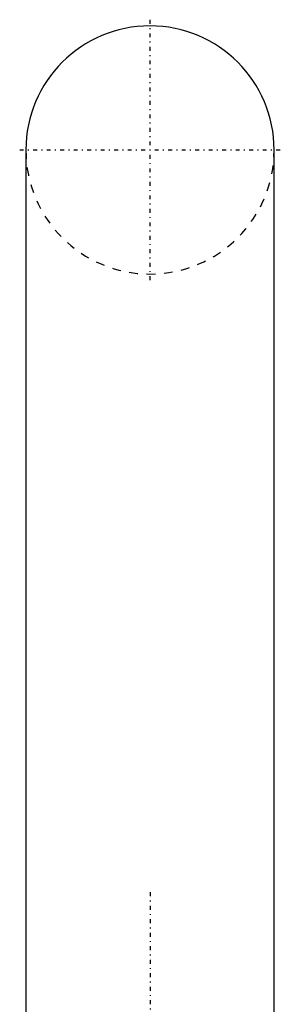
# Model space of a CAD drawing. Extents: x -70 to 70, y -1 to 571.
# Tile 14 of 14: x -15 to 15, y 458 to 571. Entities that reach past the tile are written whole.
import ezdxf

# ---------------------------------------------------------------- set-up
doc = ezdxf.new("R2010")
doc.units = 0
doc.linetypes.add('CENTER', pattern=[1.5, 0.45, -0.5, 0.05, -0.5])
doc.linetypes.add('DASHED', pattern=[2, 1, -1])
for name, color, linetype in [('AM_0', 7, 'CONTINUOUS'), ('AM_3', 7, 'DASHED'), ('AM_7', 7, 'CENTER')]:
    doc.layers.add(name, color=color, linetype=linetype)

msp = doc.modelspace()

# ---------------------------------------------------------------- linework, layer by layer
at = {"layer": 'AM_0', "color": 7, "linetype": 'CONTINUOUS'}
for p, q in [((-14.25, 555.75), (-14.25, 454)), ((14.25, 454), (14.25, 555.75))]:
    msp.add_line(p, q, dxfattribs=at)
msp.add_arc((0, 555.75), 14.25, 0, 180, dxfattribs=at)
at = {"layer": 'AM_3', "color": 6, "linetype": 'DASHED'}
msp.add_arc((0, 555.75), 14.25, 180, 0, dxfattribs=at)
at = {"layer": 'AM_7', "color": 4, "linetype": 'CENTER'}
for p, q in [((0, 540.79), (0, 570.71)), ((-14.96, 555.75), (14.96, 555.75)), ((0, 470.5), (0, 107.5))]:
    msp.add_line(p, q, dxfattribs=at)

doc.saveas('drawing.dxf')
